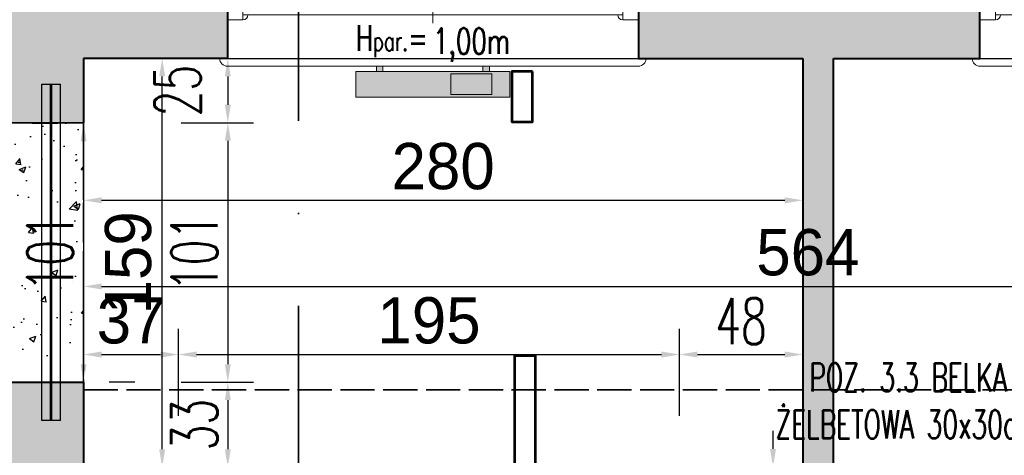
# Model space of a CAD drawing. Header units: millimetres. Extents: x 49320 to 60117, y -4209 to 20568.
# Tile 152 of 252: x 52175 to 52558, y 1835 to 2005. Entities that reach past the tile are written whole.
import ezdxf
from ezdxf.enums import TextEntityAlignment as Align

# ---------------------------------------------------------------- set-up
doc = ezdxf.new("R2010")
doc.units = ezdxf.units.MM
for name, pattern in [('ACAD_ISO02W100', [15, 12, -3]), ('CENTER2', [28.575, 19.05, -3.175, 3.175, -3.175]), ('CONTINOUS', [0]), ('DASHED', [19.05, 12.7, -6.35]), ('HIDDEN', [0.375, 0.25, -0.125]), ('Kropki i Kreski', [72, 36, -18, 0, -18])]:
    doc.linetypes.add(name, pattern=pattern)
doc.layers.add('_AA powierzchnia', color=3, linetype='Continuous', lineweight=25, plot=False)
for name, color, linetype, lineweight in [('_AA przekroje', 7, 'Continuous', 40), ('_HD-OKNA', 251, 'Continuous', 0), ('_HD-OPISY', 251, 'Continuous', 0), ('_HD-SAN_CO', 251, 'Continuous', 30), ('_HD-SZKŁO_WIDOK', 251, 'Continuous', 18), ('_HD-TWORZYWA_SZTUCZNE_WIDOK', 251, 'Continuous', 18), ('_mt_opisy konstrukcyjne', 7, 'Continuous', 25)]:
    doc.layers.add(name, color=color, linetype=linetype, lineweight=lineweight)
for name, color, linetype, lineweight, true_color in [('_AA rozbiórki', 7, 'DASHED', 25, 0xc73200), ('_AA ściany proj.', 7, 'CONTINOUS', 53, 0x0037db), ('_HD-KRESKOWANIE_PEŁNE', 7, 'Continuous', 0, 0xbfbfbf), ('_HD-PRZEKRÓJ_BUDOWLANA', 7, 'Continuous', 40, 0x616161), ('_mt_naproża i podciągi', 7, 'ACAD_ISO02W100', 35, 0xdf3081)]:
    doc.layers.add(name, color=color, linetype=linetype, lineweight=lineweight, true_color=true_color)
for name, color, linetype in [('_mt_wymiary konstr', 3, 'Continuous'), ('e-cad_osie', 6, 'CENTER2'), ('e-cad_stal_kontur', 2, 'Continuous'), ('e-cad_stal_ukryte', 1, 'HIDDEN')]:
    doc.layers.add(name, color=color, linetype=linetype)
doc.styles.add('100', font='romans.shx', dxfattribs={"width": 0.65, "height": 18})
doc.styles.add('50', font='romans.shx', dxfattribs={"width": 0.65, "height": 11})
doc.styles.add('_HD_Romans', font='romans.shx', dxfattribs={"width": 0.7, "height": 18})
doc.dimstyles.new('k100', dxfattribs={"dimtxt": 18, "dimasz": 7, "dimexe": 10, "dimexo": 20, "dimgap": 4, "dimtad": 1, "dimdec": 1, "dimrnd": 0.5, "dimzin": 9, "dimdsep": 46, "dimtxsty": 'Standard', "dimcen": 12.534, "dimclrd": 256, "dimclre": 256, "dimclrt": 7, "dimadec": 0, "dimazin": 0, "dimtfac": 1, "dimtdec": 1, "dimtmove": 2, "dimatfit": 3, "dimfxl": 30, "dimfxlon": 1, "dimtolj": 1, "dimtzin": 0, "dimarcsym": 0})

# ---------------------------------------------------------------- blocks, each defined once
blk = doc.blocks.new('*U10')
at = {"layer": '_HD-OPISY'}
for p, q in [((80, -13), (80, 13.24)), ((80, -57), (80, -13))]:
    blk.add_line(p, q, dxfattribs=at)
at = {"layer": '_HD-SZKŁO_WIDOK'}
for p, q in [((154, 10), (6, 10)), ((154, 8.5), (6, 8.5)), ((154, 3.5), (6, 3.5)), ((154, 2), (6, 2))]:
    blk.add_line(p, q, dxfattribs=at)
at = {"layer": '_HD-TWORZYWA_SZTUCZNE_WIDOK'}
for p, q in [((0, 30), (80, 30)), ((80, 30), (160, 30)), ((0, 12), (6, 12)), ((6, 12), (6, 0)), ((160, 12), (154, 12)), ((154, 12), (154, 0)), ((7.5, 8.5), (7.5, 3.5)), ((152.5, 8.5), (152.5, 3.5)), ((0, 0), (6, 0)), ((160, 0), (154, 0)), ((0, -31), (80, -31)), ((160, -31), (80, -31))]:
    blk.add_line(p, q, dxfattribs=at)
for centre, radius, start, end in [((0, 27), 3, 90, 180), ((160, 27), 3, 0, 90), ((6, 10), 2, 0, 90), ((154, 10), 2, 90, 180), ((6, 2), 2, 270, 0), ((154, 2), 2, 180, 270), ((0, -28), 3, 180, 270), ((160, -28), 3, 270, 0)]:
    blk.add_arc(centre, radius, start, end, dxfattribs=at)
at = {"layer": '_HD-OPISY', "insert": (110, 20.24), "char_height": 10, "width": 33.4799, "attachment_point": 4, "rotation": 180, "style": '_HD_Romans'}
blk.add_mtext('\\pxql;H{\\H0.75x;par.}=', dxfattribs=at)
at = {"layer": '_HD-OPISY', "style": '_HD_Romans', "width": 0.7}
blk.add_attdef('PARAPET', text='', height=10, rotation=180, dxfattribs=at).set_placement((80, 20.24), align=Align.MIDDLE_LEFT)
blk.add_attdef('SZEROKOŚĆ', text='', height=10, rotation=270, dxfattribs=at).set_placement((80, -44.5), align=Align.BOTTOM_CENTER)
blk.add_attdef('WYSOKOŚĆ', text='', height=10, rotation=270, dxfattribs=at).set_placement((77.5, -44.5), align=Align.TOP_CENTER)
blk = doc.blocks.new('*D1211')
at = {"layer": '_mt_wymiary konstr', "lineweight": -2, "ltscale": 3}
for p, q in [((52199.58, 1964.73), (52199.58, 1924.73)), ((52479.58, 1964.73), (52479.58, 1924.73)), ((52206.58, 1934.73), (52472.58, 1934.73))]:
    blk.add_line(p, q, dxfattribs=at)
at = {"layer": '_mt_wymiary konstr'}
for points in [[(52206.58, 1935.89), (52206.58, 1933.56), (52199.58, 1934.73)], [(52472.58, 1933.56), (52472.58, 1935.89), (52479.58, 1934.73)]]:
    blk.add_solid(points, dxfattribs=at)
at = {"layer": 'Defpoints', "color": 0}
for p in [(52199.58, 1989.93), (52479.58, 1989.93), (52479.58, 1934.73)]:
    blk.add_point(p, dxfattribs=at)
at = {"layer": '_mt_wymiary konstr', "color": 7, "insert": (52339.58, 1947.92), "char_height": 18, "attachment_point": 5}
blk.add_mtext('\\A1;280', dxfattribs=at)
blk = doc.blocks.new('G$C0D909F68')
at = {"layer": '_AA przekroje', "color": 7, "linetype": 'Kropki i Kreski', "lineweight": 35, "ltscale": 2}
blk.add_line((0, -2025.89), (0, 0), dxfattribs=at)
blk = doc.blocks.new('*D1561')
at = {"layer": '_mt_wymiary konstr', "lineweight": -2, "ltscale": 0.8}
for p, q in [((52237.62, 1989.93), (52265.74, 1989.93)), ((52255.74, 1982.93), (52255.74, 1971.93)), ((52237.62, 1964.93), (52265.74, 1964.93))]:
    blk.add_line(p, q, dxfattribs=at)
at = {"layer": '_mt_wymiary konstr'}
for points in [[(52256.91, 1982.93), (52254.57, 1982.93), (52255.74, 1989.93)], [(52254.57, 1971.93), (52256.91, 1971.93), (52255.74, 1964.93)]]:
    blk.add_solid(points, dxfattribs=at)
at = {"layer": 'Defpoints', "color": 0}
for p in [(52217.62, 1989.93), (52217.62, 1964.93), (52255.74, 1964.93)]:
    blk.add_point(p, dxfattribs=at)
at = {"layer": '_mt_wymiary konstr', "color": 7, "insert": (52236.2, 1977.43), "char_height": 18, "attachment_point": 5, "rotation": 90, "style": '100'}
blk.add_mtext('\\A1;25', dxfattribs=at)
blk = doc.blocks.new('*D1562')
at = {"layer": '_mt_wymiary konstr', "lineweight": -2, "ltscale": 0.8}
for p, q in [((52237.62, 1964.93), (52265.74, 1964.93)), ((52255.74, 1957.93), (52255.74, 1870.93)), ((52237.62, 1863.93), (52265.74, 1863.93))]:
    blk.add_line(p, q, dxfattribs=at)
at = {"layer": '_mt_wymiary konstr'}
for points in [[(52256.91, 1957.93), (52254.57, 1957.93), (52255.74, 1964.93)], [(52254.57, 1870.93), (52256.91, 1870.93), (52255.74, 1863.93)]]:
    blk.add_solid(points, dxfattribs=at)
at = {"layer": 'Defpoints', "color": 0}
for p in [(52217.62, 1964.93), (52217.62, 1863.93), (52255.74, 1863.93)]:
    blk.add_point(p, dxfattribs=at)
at = {"layer": '_mt_wymiary konstr', "color": 7, "insert": (52242.74, 1914.43), "char_height": 18, "attachment_point": 5, "rotation": 90, "style": '100'}
blk.add_mtext('\\A1;101', dxfattribs=at)
blk = doc.blocks.new('*D1563')
at = {"layer": '_mt_wymiary konstr', "lineweight": -2, "ltscale": 0.8}
for p, q in [((52237.62, 1863.93), (52265.74, 1863.93)), ((52255.74, 1856.93), (52255.74, 1837.83)), ((52237.61, 1830.83), (52265.74, 1830.83))]:
    blk.add_line(p, q, dxfattribs=at)
at = {"layer": '_mt_wymiary konstr'}
for points in [[(52256.91, 1856.93), (52254.57, 1856.93), (52255.74, 1863.93)], [(52254.57, 1837.83), (52256.91, 1837.83), (52255.74, 1830.83)]]:
    blk.add_solid(points, dxfattribs=at)
at = {"layer": 'Defpoints', "color": 0}
for p in [(52217.62, 1863.93), (52217.61, 1830.83), (52255.74, 1830.83)]:
    blk.add_point(p, dxfattribs=at)
at = {"layer": '_mt_wymiary konstr', "color": 7, "insert": (52242.74, 1847.38), "char_height": 18, "attachment_point": 5, "rotation": 90, "style": '100'}
blk.add_mtext('\\A1;33', dxfattribs=at)
blk = doc.blocks.new('*D1568')
at = {"layer": '_mt_wymiary konstr', "lineweight": -2, "ltscale": 0.8}
for p, q in [((52468.02, 1837.93), (52468.02, 1844.93)), ((52454.63, 1830.93), (52458.02, 1830.93)), ((52468.02, 1830.93), (52468.02, 1818.93)), ((52451.58, 1818.93), (52478.02, 1818.93)), ((52468.02, 1811.93), (52468.02, 1804.93))]:
    blk.add_line(p, q, dxfattribs=at)
at = {"layer": '_mt_wymiary konstr'}
for points in [[(52466.85, 1837.93), (52469.18, 1837.93), (52468.02, 1830.93)], [(52469.18, 1811.93), (52466.85, 1811.93), (52468.02, 1818.93)]]:
    blk.add_solid(points, dxfattribs=at)
at = {"layer": 'Defpoints', "color": 0}
for p in [(52474.63, 1830.93), (52431.58, 1818.93), (52468.02, 1818.93)]:
    blk.add_point(p, dxfattribs=at)
at = {"layer": '_mt_wymiary konstr', "color": 7, "insert": (52451.88, 1805.03), "char_height": 18, "attachment_point": 5, "rotation": 90, "style": '100'}
blk.add_mtext('\\A1;12', dxfattribs=at)
blk = doc.blocks.new('*D1620')
at = {"layer": '_mt_wymiary konstr', "lineweight": -2, "ltscale": 0.8}
for p, q in [((52199.58, 1895.92), (52199.58, 1911.2)), ((52763.58, 1895.92), (52763.58, 1911.2)), ((52206.58, 1901.2), (52756.58, 1901.2))]:
    blk.add_line(p, q, dxfattribs=at)
at = {"layer": '_mt_wymiary konstr'}
for points in [[(52206.58, 1902.36), (52206.58, 1900.03), (52199.58, 1901.2)], [(52756.58, 1900.03), (52756.58, 1902.36), (52763.58, 1901.2)]]:
    blk.add_solid(points, dxfattribs=at)
at = {"layer": 'Defpoints', "color": 0}
for p in [(52763.58, 1901.2), (52199.58, 1875.92), (52763.58, 1875.92)]:
    blk.add_point(p, dxfattribs=at)
at = {"layer": '_mt_wymiary konstr', "color": 7, "insert": (52481.58, 1914.39), "char_height": 18, "attachment_point": 5}
blk.add_mtext('\\A1;564', dxfattribs=at)
blk = doc.blocks.new('*D1624')
at = {"layer": '_mt_wymiary konstr', "lineweight": -2, "ltscale": 0.8}
for p, q in [((52232.58, 1989.93), (52220.2, 1989.93)), ((52230.2, 1837.83), (52230.2, 1982.93)), ((52220.2, 1830.83), (52220.2, 1830.83))]:
    blk.add_line(p, q, dxfattribs=at)
at = {"layer": '_mt_wymiary konstr'}
for points in [[(52231.36, 1982.93), (52229.03, 1982.93), (52230.2, 1989.93)], [(52229.03, 1837.83), (52231.36, 1837.83), (52230.2, 1830.83)]]:
    blk.add_solid(points, dxfattribs=at)
at = {"layer": 'Defpoints', "color": 0}
for p in [(52230.2, 1989.93), (52252.58, 1989.93), (52240.2, 1830.83)]:
    blk.add_point(p, dxfattribs=at)
at = {"layer": '_mt_wymiary konstr', "color": 7, "insert": (52217.01, 1910.38), "char_height": 18, "attachment_point": 5, "rotation": 90}
blk.add_mtext('\\A1;159', dxfattribs=at)
blk = doc.blocks.new('*D1630')
at = {"layer": '_mt_wymiary konstr', "lineweight": -2, "ltscale": 0.8}
for p, q in [((52199.58, 1851.47), (52199.58, 1884.69)), ((52236.58, 1850.83), (52236.58, 1884.69)), ((52206.58, 1874.69), (52229.58, 1874.69))]:
    blk.add_line(p, q, dxfattribs=at)
at = {"layer": '_mt_wymiary konstr'}
for points in [[(52206.58, 1875.86), (52206.58, 1873.52), (52199.58, 1874.69)], [(52229.58, 1873.52), (52229.58, 1875.86), (52236.58, 1874.69)]]:
    blk.add_solid(points, dxfattribs=at)
at = {"layer": 'Defpoints', "color": 0}
for p in [(52236.58, 1874.69), (52199.58, 1831.47), (52236.58, 1830.83)]:
    blk.add_point(p, dxfattribs=at)
at = {"layer": '_mt_wymiary konstr', "color": 7, "insert": (52218.08, 1887.89), "char_height": 18, "attachment_point": 5}
blk.add_mtext('\\A1;37', dxfattribs=at)
blk = doc.blocks.new('*D1631')
at = {"layer": '_mt_wymiary konstr', "lineweight": -2, "ltscale": 0.8}
for p, q in [((52236.58, 1850.83), (52236.58, 1884.69)), ((52431.58, 1850.83), (52431.58, 1884.69)), ((52243.58, 1874.69), (52424.58, 1874.69))]:
    blk.add_line(p, q, dxfattribs=at)
at = {"layer": '_mt_wymiary konstr'}
for points in [[(52243.58, 1875.86), (52243.58, 1873.52), (52236.58, 1874.69)], [(52424.58, 1873.52), (52424.58, 1875.86), (52431.58, 1874.69)]]:
    blk.add_solid(points, dxfattribs=at)
at = {"layer": 'Defpoints', "color": 0}
for p in [(52431.58, 1874.69), (52236.58, 1830.83), (52431.58, 1830.83)]:
    blk.add_point(p, dxfattribs=at)
at = {"layer": '_mt_wymiary konstr', "color": 7, "insert": (52334.08, 1887.88), "char_height": 18, "attachment_point": 5}
blk.add_mtext('\\A1;195', dxfattribs=at)
blk = doc.blocks.new('*D1632')
at = {"layer": '_mt_wymiary konstr', "lineweight": -2, "ltscale": 0.8}
for p, q in [((52431.58, 1850.83), (52431.58, 1884.69)), ((52479.58, 1844.93), (52479.58, 1884.69)), ((52438.58, 1874.69), (52472.58, 1874.69))]:
    blk.add_line(p, q, dxfattribs=at)
at = {"layer": '_mt_wymiary konstr'}
for points in [[(52438.58, 1875.86), (52438.58, 1873.52), (52431.58, 1874.69)], [(52472.58, 1873.52), (52472.58, 1875.86), (52479.58, 1874.69)]]:
    blk.add_solid(points, dxfattribs=at)
at = {"layer": 'Defpoints', "color": 0}
for p in [(52479.58, 1874.69), (52431.58, 1830.83), (52479.58, 1824.93)]:
    blk.add_point(p, dxfattribs=at)
at = {"layer": '_mt_wymiary konstr', "color": 7, "insert": (52455.58, 1887.69), "char_height": 18, "attachment_point": 5, "style": '100'}
blk.add_mtext('\\A1;48', dxfattribs=at)
blk = doc.blocks.new('*D1654')
at = {"layer": '_mt_wymiary konstr', "lineweight": -2, "ltscale": 0.8}
for p, q in [((52179.58, 1964.73), (52189.58, 1964.73)), ((52199.58, 1957.73), (52199.58, 1870.93)), ((52219.58, 1863.93), (52209.58, 1863.93))]:
    blk.add_line(p, q, dxfattribs=at)
at = {"layer": '_mt_wymiary konstr'}
for points in [[(52200.74, 1957.73), (52198.41, 1957.73), (52199.58, 1964.73)], [(52198.41, 1870.93), (52200.74, 1870.93), (52199.58, 1863.93)]]:
    blk.add_solid(points, dxfattribs=at)
at = {"layer": 'Defpoints', "color": 0}
for p in [(52199.58, 1964.73), (52199.58, 1863.93), (52199.58, 1863.93)]:
    blk.add_point(p, dxfattribs=at)
at = {"layer": '_mt_wymiary konstr', "color": 7, "insert": (52186.58, 1914.33), "char_height": 18, "attachment_point": 5, "rotation": 90, "style": '100'}
blk.add_mtext('\\A1;101', dxfattribs=at)

msp = doc.modelspace()

# ---------------------------------------------------------------- hatches: boundary and pattern name
at = {"layer": '_AA rozbiórki', "ltscale": 3}
h = msp.add_hatch(dxfattribs=at)
h.set_pattern_fill('AR-CONC', color=256, scale=0.14)
h.set_pattern_definition([(50, (0, 1144.933), (25.505854, -2.231472), [2.667, -29.337]), (355, (0, 1144.933), (-4.934079, 26.747958), [2.1336, -23.469682]), (100.451445, (2.125, 1144.747), (20.571775, 24.516485), [2.266601, -24.932634]), (46.1842, (0, 1152.045), (37.951066, -5.885926), [4.0005, -44.0055]), (96.63556, (3.163, 1151.554), (33.23658, 34.639657), [3.399903, -37.398985]), (351.18415, (0, 1152.045), (33.23658, 34.639657), [3.200395, -35.204362]), (21, (3.556, 1150.267), (21.226015, -14.317128), [2.667, -29.337]), (326, (3.556, 1150.267), (8.652284, 25.786315), [2.1336, -23.4696]), (71.451445, (5.325, 1149.074), (29.878299, 11.469188), [2.266601, -24.932591]), (37.5, (0, 1144.933), (0.4324045, 11.8377054), [0, -23.18512, 0, -23.8252, 0, -23.5585]), (7.5, (0, 1144.933), (9.3547528, 14.0252805), [0, -13.58392, 0, -22.65172, 0, -8.9789]), (327.5, (-7.93, 1144.933), (18.9826833, -0.8020242), [0, -8.89, 0, -27.7368, 0, -36.8046]), (317.5, (-11.486, 1144.933), (20.7380854, 3.559709), [0, -11.557, 0, -18.42008, 0, -26.1366])])
h.paths.add_polyline_path([(52157.58, 1873.66), (52199.58, 1873.66), (52199.58, 1964.93), (52157.58, 1964.93)])
at = {"layer": '_HD-KRESKOWANIE_PEŁNE', "ltscale": 3, "transparency": 33554687}
h = msp.add_hatch(color=256, dxfattribs=at)
h.dxf.hatch_style = 1
edge = h.paths.add_edge_path()
edge.add_line((52199.58, 1778.53), (52199.58, 1766.53))
edge.add_line((52199.58, 1766.53), (52199.58, 1582.53))
edge.add_line((52199.58, 1582.53), (52199.58, 1570.53))
edge.add_line((52199.58, 1570.53), (52199.58, 1535.77))
edge.add_line((52199.58, 1535.77), (52199.58, 1373.93))
edge.add_line((52199.58, 1373.93), (52240.58, 1373.93))
edge.add_line((52240.58, 1373.93), (52271.08, 1373.93))
edge.add_line((52271.08, 1373.93), (52271.08, 1337.93))
edge.add_line((52271.08, 1337.93), (52250.08, 1337.93))
edge.add_line((52250.08, 1337.93), (52235.08, 1337.93))
edge.add_line((52235.08, 1337.93), (52207.58, 1337.93))
edge.add_line((52207.58, 1337.93), (52207.58, 1330.93))
edge.add_line((52207.58, 1330.93), (52159.58, 1330.93))
edge.add_line((52159.58, 1330.93), (52159.58, 1337.93))
edge.add_line((52159.58, 1337.93), (52127.58, 1337.93))
edge.add_line((52127.58, 1337.93), (52127.58, 1343.93))
edge.add_line((52127.58, 1343.93), (52127.58, 1349.93))
edge.add_line((52127.58, 1349.93), (52127.58, 1365.93))
edge.add_line((52127.58, 1365.93), (52127.58, 1381.93))
edge.add_line((52127.58, 1381.93), (52157.58, 1381.93))
edge.add_line((52157.58, 1381.93), (52157.58, 1467.93))
edge.add_line((52157.58, 1467.93), (52157.58, 1479.93))
edge.add_line((52157.58, 1479.93), (52157.58, 1535.77))
edge.add_line((52157.58, 1535.77), (52157.58, 1556.93))
edge.add_line((52157.58, 1556.93), (52157.44, 1556.93))
edge.add_line((52157.44, 1556.93), (52157.44, 1568.93))
edge.add_line((52157.44, 1568.93), (52157.58, 1575.05))
edge.add_line((52157.58, 1575.05), (52157.58, 1611.93))
edge.add_line((52157.58, 1611.93), (52157.58, 1618.05))
edge.add_line((52157.58, 1618.05), (52157.58, 1654.93))
edge.add_line((52157.58, 1654.93), (52157.58, 1666.93))
edge.add_line((52157.58, 1666.93), (52157.58, 1699.18))
edge.add_line((52157.58, 1699.18), (52157.58, 1766.53))
edge.add_line((52157.58, 1766.53), (52157.58, 1766.93))
edge.add_line((52157.58, 1766.93), (52157.58, 1778.53))
edge.add_line((52157.58, 1863.93), (52199.58, 1863.93))
h.paths.add_polyline_path([(52096.58, 2016.93), (52099.58, 2016.93), (52099.58, 2004.93), (52099.58, 1989.93), (52102.58, 1989.93), (52157.58, 1989.93), (52157.58, 1964.93), (52199.58, 1964.93), (52199.58, 1989.93), (52252.58, 1989.93), (52255.58, 1989.93), (52255.58, 2004.93), (52255.58, 2016.93), (52258.58, 2016.93), (52258.58, 2044.93), (52255.58, 2044.93), (52252.58, 2044.93), (52102.58, 2044.93), (52099.58, 2044.93), (52096.58, 2044.93)])
h = msp.add_hatch(color=256, dxfattribs=at)
h.dxf.hatch_style = 1
h.paths.add_polyline_path([(52596.58, 1372.93), (52586.58, 1372.93), (52491.58, 1372.93), (52491.58, 1599.93), (52491.58, 1609.93), (52491.58, 1989.93), (52548.58, 1989.93), (52548.58, 2016.93), (52551.58, 2016.93), (52551.58, 2044.93), (52412.58, 2044.93), (52412.58, 2016.93), (52415.58, 2016.93), (52415.58, 1989.93), (52479.58, 1989.93), (52479.58, 1609.93), (52479.58, 1599.93), (52479.58, 1492.93), (52478.9, 1492.93), (52478.9, 1454.93), (52477.58, 1454.93), (52477.58, 1372.93), (52411.08, 1372.93), (52411.08, 1337.93), (52596.58, 1337.93)])
at = {"layer": '_HD-KRESKOWANIE_PEŁNE', "transparency": 33554687}
h = msp.add_hatch(color=256, dxfattribs=at)
h.dxf.hatch_style = 1
h.paths.add_polyline_path([(52365.58, 1984.93), (52365.58, 1974.93), (52305.58, 1974.93), (52305.58, 1984.93)])
h.paths.add_polyline_path([(52357.58, 1984.93), (52357.58, 1986.93), (52355.08, 1986.93), (52355.08, 1984.93)])
h.paths.add_polyline_path([(52313.58, 1984.93), (52313.58, 1986.93), (52316.08, 1986.93), (52316.08, 1984.93)])

# ---------------------------------------------------------------- linework, layer by layer
at = {"layer": '_AA powierzchnia', "ltscale": 3}
for points in [[(51939.58, 1989.93), (52157.58, 1989.93), (52157.58, 1964.93), (52199.58, 1964.93), (52199.58, 1989.93), (52479.58, 1989.93), (52479.58, 1830.83), (52199.58, 1830.93), (52199.58, 1863.93), (52157.58, 1863.93), (52157.58, 1775.93), (51939.58, 1775.93), (51939.58, 1989.93)], [(52491.58, 1989.93), (52763.58, 1989.93), (52763.58, 1595.93), (52757.58, 1595.93), (52757.58, 1372.93), (52491.58, 1372.93), (52491.58, 1989.93)]]:
    msp.add_lwpolyline(points, dxfattribs=at)
at = {"layer": '_AA rozbiórki'}
msp.add_lwpolyline([(52157.58, 1863.93), (52199.58, 1863.93), (52199.58, 1964.93), (52157.58, 1964.93)], close=True, dxfattribs=at)
at = {"layer": '_AA ściany proj.', "ltscale": 3}
for points in [[(52374.35, 1984.86), (52366.35, 1984.86), (52366.35, 1965.27), (52374.35, 1965.27)], [(52367.46, 1830.87), (52367.46, 1874.27), (52375.46, 1874.27), (52375.46, 1830.87)]]:
    msp.add_lwpolyline(points, close=True, dxfattribs=at)
at = {"layer": '_HD-PRZEKRÓJ_BUDOWLANA', "ltscale": 1.5}
for p, q in [((52255.58, 2016.93), (52255.58, 1989.93)), ((52415.58, 2016.93), (52415.58, 1989.93)), ((52548.58, 1989.93), (52548.58, 2016.93)), ((52255.58, 1989.93), (52199.58, 1989.93)), ((52199.58, 1989.93), (52199.58, 1964.93)), ((52415.58, 1989.93), (52479.58, 1989.93)), ((52479.58, 1989.93), (52479.58, 1599.93)), ((52491.58, 1609.93), (52491.58, 1989.93)), ((52491.58, 1989.93), (52548.58, 1989.93)), ((52157.58, 1863.93), (52199.58, 1863.93)), ((52199.58, 1863.93), (52199.58, 1799))]:
    msp.add_line(p, q, dxfattribs=at)
at = {"layer": '_HD-SAN_CO', "lineweight": 20}
for points in [[(52313.58, 1984.93), (52313.58, 1986.93), (52316.08, 1986.93), (52316.08, 1984.93), (52313.58, 1984.93)], [(52357.58, 1984.93), (52357.58, 1986.93), (52355.08, 1986.93), (52355.08, 1984.93), (52357.58, 1984.93)]]:
    msp.add_lwpolyline(points, dxfattribs=at)
for points in [[(52365.58, 1984.93), (52365.58, 1984.93), (52365.58, 1974.93), (52305.58, 1974.93), (52305.58, 1984.93)], [(52358.58, 1983.93), (52358.58, 1983.93), (52358.58, 1975.93), (52342.58, 1975.93), (52342.58, 1983.93)]]:
    msp.add_lwpolyline(points, close=True, dxfattribs=at)
at = {"layer": '_mt_naproża i podciągi', "ltscale": 1.111111}
for points in [[(52157.58, 1964.93), (52199.58, 1964.93), (52199.58, 1863.93), (52157.58, 1863.93)], [(52199.58, 1860.93), (52763.58, 1860.93), (52763.58, 1830.93), (52199.58, 1830.93)]]:
    msp.add_lwpolyline(points, close=True, dxfattribs=at)
at = {"layer": 'e-cad_osie', "ltscale": 0.8}
msp.add_lwpolyline([(52186.99, 1848.99), (52186.99, 1979.99)], dxfattribs=at)
at = {"layer": 'e-cad_stal_kontur', "ltscale": 0.8}
for points in [[(52183.34, 1848.99), (52183.34, 1979.99)], [(52183.34, 1979.99), (52190.64, 1979.99)], [(52190.64, 1848.99), (52190.64, 1979.99)], [(52190.64, 1848.99), (52183.34, 1848.99)]]:
    msp.add_lwpolyline(points, dxfattribs=at)
at = {"layer": 'e-cad_stal_ukryte', "ltscale": 0.8}
for points in [[(52186.75, 1848.99), (52186.75, 1979.99)], [(52187.22, 1848.99), (52187.22, 1979.99)]]:
    msp.add_lwpolyline(points, dxfattribs=at)

# ---------------------------------------------------------------- block references
at = {"layer": '_AA przekroje'}
msp.add_blockref('G$C0D909F68', (52283.32, 2262.4), dxfattribs=at)
at = {"layer": '_HD-OKNA', "rotation": 180}
for p in [(52415.58, 2016.93), (52708.58, 2016.93)]:
    msp.add_blockref('*U10', p, dxfattribs=at).add_auto_attribs({'SZEROKOŚĆ': '160', 'WYSOKOŚĆ': '160', 'PARAPET': '1,00m'})

# ---------------------------------------------------------------- texts
at = {"layer": '_mt_opisy konstrukcyjne', "insert": (52520.61, 1841.98), "char_height": 11, "width": 189.3949, "attachment_point": 8, "style": '50'}
msp.add_mtext('\\pxqc,t11,12;POZ. 3.3 BELKA \\PŻELBETOWA 30x30cm', dxfattribs=at)

# ---------------------------------------------------------------- dimensions: what is measured, and where the dimension line sits
at = {"layer": '_mt_wymiary konstr', "ltscale": 3}
dim = msp.add_linear_dim(base=(52479.58, 1934.73), p1=(52199.58, 1989.93), p2=(52479.58, 1989.93), dimstyle='k100', dxfattribs=at)
dim.commit()
dim.dimension.update_dxf_attribs({"geometry": '*D1211', "text_midpoint": (52339.58, 1947.92)})
at = {"layer": '_mt_wymiary konstr', "ltscale": 0.8}
dim = msp.add_linear_dim(base=(52230.2, 1989.93), p1=(52240.2, 1830.83), p2=(52252.58, 1989.93), angle=90, dimstyle='k100', dxfattribs=at)
dim.commit()
dim.dimension.update_dxf_attribs({"geometry": '*D1624', "text_midpoint": (52217.01, 1910.38)})
for base, p1, p2, picture, middle in [((52255.74, 1964.93), (52217.62, 1989.93), (52217.62, 1964.93), '*D1561', (52236.2, 1977.43)), ((52468.02, 1818.93), (52474.63, 1830.93), (52431.58, 1818.93), '*D1568', (52451.88, 1805.03))]:
    dim = msp.add_linear_dim(base=base, p1=p1, p2=p2, angle=90, dimstyle='k100', override={"dimtxsty": '100'}, dxfattribs=at)
    dim.commit()
    dim.dimension.update_dxf_attribs({"geometry": picture, "text_midpoint": middle, "dimtype": 160})
for base, p1, p2, picture, middle in [((52199.58, 1863.93), (52199.58, 1964.73), (52199.58, 1863.93), '*D1654', (52186.58, 1914.33)), ((52255.74, 1863.93), (52217.62, 1964.93), (52217.62, 1863.93), '*D1562', (52242.74, 1914.43)), ((52255.74, 1830.83), (52217.62, 1863.93), (52217.61, 1830.83), '*D1563', (52242.74, 1847.38))]:
    dim = msp.add_linear_dim(base=base, p1=p1, p2=p2, angle=90, dimstyle='k100', override={"dimtxsty": '100'}, dxfattribs=at)
    dim.commit()
    dim.dimension.update_dxf_attribs({"geometry": picture, "text_midpoint": middle})
for base, p1, p2, picture, middle in [((52763.58, 1901.2), (52199.58, 1875.92), (52763.58, 1875.92), '*D1620', (52481.58, 1914.39)), ((52236.58, 1874.69), (52199.58, 1831.47), (52236.58, 1830.83), '*D1630', (52218.08, 1887.89)), ((52431.58, 1874.69), (52236.58, 1830.83), (52431.58, 1830.83), '*D1631', (52334.08, 1887.88))]:
    dim = msp.add_linear_dim(base=base, p1=p1, p2=p2, dimstyle='k100', dxfattribs=at)
    dim.commit()
    dim.dimension.update_dxf_attribs({"geometry": picture, "text_midpoint": middle})
dim = msp.add_linear_dim(base=(52479.58, 1874.69), p1=(52431.58, 1830.83), p2=(52479.58, 1824.93), dimstyle='k100', override={"dimtxsty": '100'}, dxfattribs=at)
dim.commit()
dim.dimension.update_dxf_attribs({"geometry": '*D1632', "text_midpoint": (52455.58, 1887.69)})

doc.saveas('drawing.dxf')
